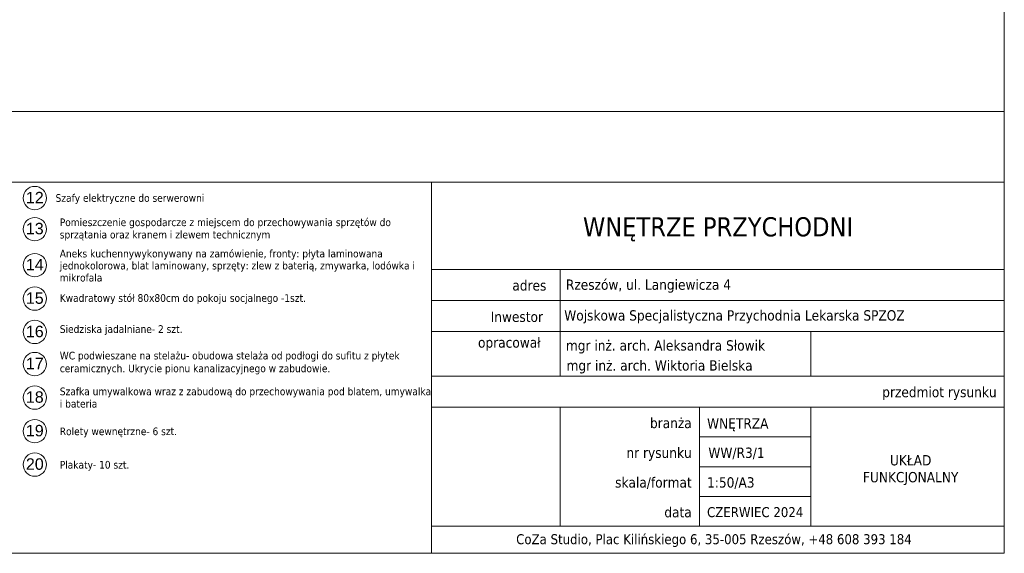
# Model space of a CAD drawing. Extents: x -7955 to 2900, y -3385 to 4160.
# Tile 17 of 30: x 1615 to 2900, y 70 to 766. Entities that reach past the tile are written whole.
import ezdxf

# ---------------------------------------------------------------- set-up
doc = ezdxf.new("R2010")
doc.units = 0
doc.header["$MEASUREMENT"] = 0
doc.header["$XCLIPFRAME"] = 0
for name, color, linetype, lineweight in [('!KONCEPCJA_Nr_pióra__5', 7, 'Continuous', 15), ('arkusz_Nr_pióra__5', 7, 'Continuous', 15), ('OW_tabela_stałe_Nr_pióra__5', 7, 'Continuous', 15)]:
    doc.layers.add(name, color=color, linetype=linetype, lineweight=lineweight)
doc.layers.add('arkusz', color=7, linetype='Continuous')
doc.styles.add('GENERATED_STYLE_2', font='txt')
doc.styles.add('GENERATED_STYLE_3', font='arial.ttf')
picture_1 = doc.add_image_def('image1.jpg', size_in_pixel=(768, 710))

msp = doc.modelspace()

# ---------------------------------------------------------------- linework, layer by layer
at = {"layer": '!KONCEPCJA_Nr_pióra__5', "color": 7, "linetype": 'Continuous', "lineweight": 15, "ltscale": 0.1}
for centre in [(1634.8, 533.4), (1634.8, 492.9), (1634.8, 445.9), (1634.8, 402.2), (1634.8, 358.7), (1634.8, 316.9), (1634.8, 273.1), (1634.8, 229.3), (1634.8, 185.7)]:
    msp.add_circle(centre, 15.2, dxfattribs=at)
at = {"layer": 'arkusz_Nr_pióra__5', "color": 7, "linetype": 'Continuous', "lineweight": 15, "ltscale": 0.1}
for p, q in [((2320.5, 301), (2320.5, 440.1)), ((2502.1, 260.6), (2502.1, 105.4)), ((2502.1, 221.8), (2502.1, 221.8)), ((2502.1, 221.8), (2647.7, 221.8)), ((2502.1, 183), (2502.1, 183)), ((2502.1, 144.2), (2502.1, 144.2))]:
    msp.add_line(p, q, dxfattribs=at)
for points in [[(70, 4130), (2900, 4130), (2900, 70), (70, 70)], [(2900, 554.3), (70, 554.3), (70, 646.5), (2900, 646.5)], [(2900, 70), (70, 70), (70, 554.3), (2900, 554.3)], [(2900, 440.1), (2152.7, 440.1), (2152.7, 554.3), (2900, 554.3)], [(2900, 399.7), (2152.7, 399.7), (2152.7, 440.1), (2900, 440.1)], [(2900, 399.7), (2900, 359.3), (2152.7, 359.3), (2152.7, 399.7)], [(2900, 301), (2152.7, 301), (2152.7, 399.7), (2900, 399.7)], [(2900, 301), (2900, 260.6), (2152.7, 260.6), (2152.7, 301)], [(2320.5, 105.4), (2152.7, 105.4), (2152.7, 260.6), (2320.5, 260.6)], [(2502.1, 221.8), (2647.7, 221.8), (2647.7, 260.6), (2502.1, 260.6)], [(2647.7, 105.4), (2900, 105.4), (2900, 260.6), (2647.7, 260.6)], [(2502.1, 183), (2647.7, 183), (2647.7, 221.8), (2502.1, 221.8)], [(2502.1, 144.2), (2647.7, 144.2), (2647.7, 183), (2502.1, 183)], [(2502.1, 105.4), (2647.7, 105.4), (2647.7, 144.2), (2502.1, 144.2)], [(2900, 105.4), (2900, 70), (2152.7, 70), (2152.7, 105.4)]]:
    msp.add_lwpolyline(points, close=True, dxfattribs=at)
for points in [[(2900, 598), (2900, 70), (2152.7, 70)], [(2647.7, 301), (2647.7, 359.3)]]:
    msp.add_lwpolyline(points, dxfattribs=at)

# ---------------------------------------------------------------- texts
at = {"layer": '!KONCEPCJA_Nr_pióra__5', "color": 7, "linetype": 'Continuous', "lineweight": 15, "char_height": 14.945, "attachment_point": 2, "style": 'GENERATED_STYLE_3'}
for s, insert in [('\\A1;{\\pqc;\\fArial|b0|i0|c238|p38;1\\fArial|b0|i0|c238|p38;2}', (1634.8, 541.5)), ('\\A1;{\\pqc;\\fArial|b0|i0|c238|p38;1\\fArial|b0|i0|c238|p38;3}', (1634.8, 501.1)), ('\\A1;{\\pqc;\\fArial|b0|i0|c238|p38;1\\fArial|b0|i0|c238|p38;4}', (1634.8, 454.1)), ('\\A1;{\\pqc;\\fArial|b0|i0|c238|p38;1\\fArial|b0|i0|c238|p38;5}', (1634.8, 410.4)), ('\\A1;{\\pqc;\\fArial|b0|i0|c238|p38;1\\fArial|b0|i0|c238|p38;6}', (1634.8, 366.8)), ('\\A1;{\\pqc;\\fArial|b0|i0|c238|p38;1\\fArial|b0|i0|c238|p38;7}', (1634.8, 325.1)), ('\\A1;{\\pqc;\\fArial|b0|i0|c238|p38;1\\fArial|b0|i0|c238|p38;8}', (1634.8, 281.3)), ('\\A1;{\\pqc;\\fArial|b0|i0|c238|p38;1\\fArial|b0|i0|c238|p38;9}', (1634.8, 237.5)), ('\\A1;{\\pqc;\\fArial|b0|i0|c238|p38;20}', (1634.8, 193.9))]:
    msp.add_mtext(s, dxfattribs=dict(at, insert=insert))
at = {"layer": 'OW_tabela_stałe_Nr_pióra__5', "color": 7, "linetype": 'Continuous', "lineweight": 15, "style": 'GENERATED_STYLE_2'}
for s, insert, char_height, attachment_point in [('\\A1;{\\pql;\\fTahoma|b0|i0|c238|p34;Szafy elektryczne do serwerowni}', (1661.9, 538.5), 10, 1), ('\\A1;{\\pqc;\\fTahoma|b0|i0|c238|p34;WNĘTRZE \\fTahoma|b0|i0|c238|p34;PRZYCHODNI}', (2526.4, 508.4), 25, 2), ('\\A1;{\\pql;\\fTahoma|b0|i0|c238|p34;adres}', (2258, 426.2), 13.465, 1), ('\\A1;{\\pql;\\fTahoma|b0|i0|c238|p34;Rzeszów, ul. \\fTahoma|b0|i0|c238|p34;Langiewicza 4}', (2327.9, 427.2), 13.465, 1), ('\\A1;{\\pql;\\fTahoma|b0|i0|c238|p34;Kwadratowy stół 80x80cm do pokoju socjalnego \\fTahoma|b0|i0|c238|p34;-1szt.}', (1667.4, 408), 10, 1), ('\\A1;{\\pql;\\fTahoma|b0|i0|c238|p34;Wojskowa Specjalistyczna Przychodnia Lekarska SPZOZ}', (2325.7, 387.1), 13.465, 1), ('\\A1;{\\pql;\\fTahoma|b0|i0|c238|p34;Inwestor}', (2229.7, 385.3), 13.465, 1), ('\\A1;{\\pql;\\fTahoma|b0|i0|c238|p34;Siedziska jadalniane\\fTahoma|b0|i0|c238|p34;- 2 szt.}', (1667.4, 367.5), 10, 1), ('\\A1;{\\pql;\\fTahoma|b0|i0|c238|p34;opracował}', (2213.2, 351.7), 13.465, 1), ('\\A1;{\\pql;\\fTahoma|b0|i0|c238|p34;mgr inż. arch. Aleksandra \\fTahoma|b0|i0|c238|p34;Słowik}', (2327.9, 347.9), 13.465, 1), ('\\A1;{\\pql;\\fTahoma|b0|i0|c238|p34;mgr inż. arch. \\fTahoma|b0|i0|c238|p34;Wiktoria Bielska}', (2328.7, 321.8), 13.465, 1), ('\\A1;{\\pqr;\\fTahoma|b0|i0|c238|p34;przedmiot rysunku}', (2890, 287.1), 13.465, 3), ('\\A1;{\\pqr;\\fTahoma|b0|i0|c238|p34;branża}', (2492.1, 246.7), 13.465, 3), ('\\A1;{\\pql;\\fTahoma|b0|i0|c238|p34;WNĘTRZA}', (2512.1, 246.2), 13.465, 1), ('\\A1;{\\pql;\\fTahoma|b0|i0|c238|p34;Rolety wewnętrzne\\fTahoma|b0|i0|c238|p34;- 6 szt.}', (1667.4, 234.1), 10, 1), ('\\A1;{\\pqr;\\fTahoma|b0|i0|c238|p34;nr rysunku}', (2492.1, 207.9), 13.465, 3), ('\\A1;{\\pql;\\fTahoma|b0|i0|c238|p34;WW/\\fTahoma|b0|i0|c238|p34;R3\\fTahoma|b0|i0|c238|p34;/1}', (2513.8, 207.9), 13.465, 1), ('\\A1;{\\pql;\\fTahoma|b0|i0|c238|p34;Plakaty\\fTahoma|b0|i0|c238|p34;- 10 szt.}', (1667.4, 190.5), 10, 1), ('\\A1;{\\pqr;\\fTahoma|b0|i0|c238|p34;skala\\fTahoma|b0|i0|c238|p34;/format}', (2492.1, 169.2), 13.465, 3), ('\\A1;{\\pql;\\fTahoma|b0|i0|c238|p34;1:\\fTahoma|b0|i0|c238|p34;5\\fTahoma|b0|i0|c238|p34;0/A3}', (2512.1, 169.2), 13.465, 1), ('\\A1;{\\pqr;\\fTahoma|b0|i0|c238|p34;data}', (2492.1, 130.4), 13.465, 3), ('\\A1;{\\pql;\\fTahoma|b0|i0|c238|p34;CZERWIEC\\fTahoma|b0|i0|c238|p34; 2024}', (2512.1, 130.2), 13, 1), ('\\A1;{\\pqc;\\fTahoma|b0|i0|c238|p34;CoZa Studio, \\fTahoma|b0|i0|c238|p34;Plac Kilińskiego 6\\fTahoma|b0|i0|c238|p34;, 35-\\fTahoma|b0|i0|c238|p34;005\\fTahoma|b0|i0|c238|p34; Rzeszów, +48 608 393 184}', (2521.1, 94.9), 13, 2)]:
    msp.add_mtext(s, dxfattribs=dict(at, insert=insert, char_height=char_height, attachment_point=attachment_point))
for s, insert, char_height, width, attachment_point, line_spacing_factor in [('\\A1;{\\pql;\\fTahoma|b0|i0|c238|p34;Pomieszczenie gospodarcze z miejscem do przechowywania sprzętów do sprzątania oraz kranem i zlewem technicznym}', (1667.4, 506.8), 10, 454.864, 1, 0.965985), ('\\A1;{\\pql;\\fTahoma|b0|i0|c238|p34;Aneks kuchennywykonywany na zamówienie, fronty: płyta laminowana jednokolorowa, blat laminowany, sprzęty: zlew z baterią, zmywarka, lodówka i mikrofala}', (1667.4, 466), 10, 485.343, 1, 0.943184), ('\\A1;{\\pql;\\fTahoma|b0|i0|c238|p34;Szafka umywalkowa wraz z zabudową do przechowywania pod blatem, umywalka i bateria}', (1667.4, 286.2), 10, 485.343, 1, 0.965776), ('\\A1;{\\pqc;\\fTahoma|b0|i0|c238|p34;UKŁAD FUNKCJONALNY}', (2777.8, 198.1), 13.465, 161.508, 2, 0.981664)]:
    msp.add_mtext(s, dxfattribs=dict(at, insert=insert, char_height=char_height, width=width, attachment_point=attachment_point, line_spacing_factor=line_spacing_factor))
at = {"layer": 'OW_tabela_stałe_Nr_pióra__5', "color": 7, "linetype": 'Continuous', "lineweight": 15, "insert": (1667.4, 332.9), "char_height": 10, "width": 485.343, "attachment_point": 1, "style": 'GENERATED_STYLE_2'}
msp.add_mtext('\\A1;{\\pql;\\fTahoma|b0|i0|c238|p34;WC podwieszane na stelażu- obudowa stelaża od podłogi do sufitu z płytek ceramicznych. Ukrycie pionu kanalizacyjnego w zabudowie.\\P\\pql;\\fTahoma|b0|i0|c238|p34;}', dxfattribs=at)

# ---------------------------------------------------------------- pictures from other files: only their frames are drawn
at = {"layer": 'arkusz', "linetype": 'Continuous', "lineweight": 0}
image = msp.add_image(picture_1, insert=(2152.7, 105.4), size_in_units=(167.8, 155.2), dxfattribs=at)
image.set_boundary_path([(-0.5, -0.5), (767.5, 709.5)])

doc.saveas('drawing.dxf')
